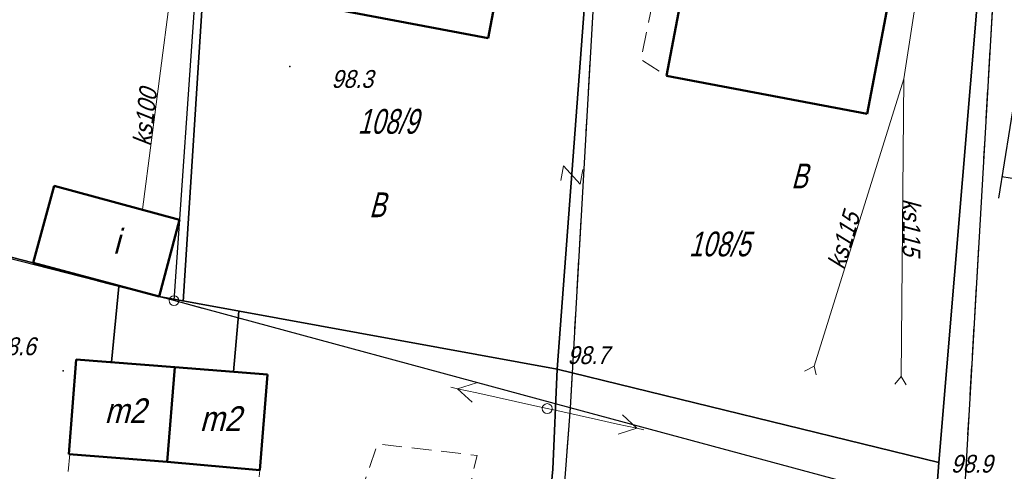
# Model space of a CAD drawing. Extents: x 6530721 to 6531385, y 5978377 to 5979143.
# Tile 29 of 146: x 6530826 to 6530876, y 5978897 to 5978920. Entities that reach past the tile are written whole.
import ezdxf
from ezdxf.enums import TextEntityAlignment as Align

# ---------------------------------------------------------------- set-up
doc = ezdxf.new("R2010")
doc.units = 0
for name, pattern in [('AB_rokocin 2014-08-13 AC2004$0$1.0_0.5', [1.5, 1, -0.5]), ('AB_rokocin 2014-08-13 AC2004$0$l217_500', [2, 1.5, -0.5]), ('AB_rokocin 2014-08-13 AC2004$0$l219_500', [0]), ('AB_rokocin 2014-08-13 AC2004$0$mz1.0_0.5', [1.5, 1, -0.5])]:
    doc.linetypes.add(name, pattern=pattern)
for name, color, linetype, lineweight in [('AB-wymiarowa', 7, 'Continuous', 30), ('AB_rokocin 2014-08-13 AC2004$0$202-Punkt graniczny stabilizowany trwale', 7, 'Continuous', 18), ('AB_rokocin 2014-08-13 AC2004$0$203-Punkt załamania granicy działki nie stabilizowany', 7, 'Continuous', 18), ('AB_rokocin 2014-08-13 AC2004$0$209-Opis konturu klasyfikacyjnego', 7, 'Continuous', 18), ('AB_rokocin 2014-08-13 AC2004$0$211-Nr działki', 7, 'Continuous', 18), ('AB_rokocin 2014-08-13 AC2004$0$217-Granica konturu klasyfikcyjnego', 7, 'Continuous', 18), ('AB_rokocin 2014-08-13 AC2004$0$219-Linia granicy', 7, 'Continuous', 18), ('AB_rokocin 2014-08-13 AC2004$0$312-Budynek', 7, 'Continuous', 18), ('AB_rokocin 2014-08-13 AC2004$0$312-Numer ewidencyjny budynku-Atr124', 7, 'Continuous', 18), ('AB_rokocin 2014-08-13 AC2004$0$346-Wiata obrys', 7, 'Continuous', 18), ('AB_rokocin 2014-08-13 AC2004$0$510-Podpora jednosłupowa symb.-SEPOW', 7, 'Continuous', 18), ('AB_rokocin 2014-08-13 AC2004$0$991-Przehaczenie', 7, 'Continuous', 18), ('AB_rokocin 2014-08-13 AC2004$0$chodnik (powierzchnia)', 7, 'Continuous', 18), ('AB_rokocin 2014-08-13 AC2004$0$ogrodzenie trwałe (linia)', 7, 'Continuous', 18), ('AB_rokocin 2014-08-13 AC2004$0$ogrodzenie trwałe (powierzchnia)', 7, 'Continuous', 18), ('AB_rokocin 2014-08-13 AC2004$0$przewód elektroenergetyczny niskiego napięcia (linia)-SEPOW - symbol', 7, 'Continuous', 18), ('AB_rokocin 2014-08-13 AC2004$0$przewód kanalizacyjny (linia)-SK', 7, 'Continuous', 18), ('AB_rokocin 2014-08-13 AC2004$0$przewód kanalizacyjny (linia)-SK-Atr1', 7, 'Continuous', 18), ('AB_rokocin 2014-08-13 AC2004$0$punkt wysokościowy naturalny', 7, 'Continuous', 18), ('AB_rokocin 2014-08-13 AC2004$0$punkt wysokościowy naturalny-Atr2', 7, 'Continuous', 18)]:
    doc.layers.add(name, color=color, linetype=linetype, lineweight=lineweight)
doc.layers.add('gaPionowe', color=7, linetype='Continuous')
doc.styles.add('AB_rokocin 2014-08-13 AC2004$0$Standard', font='txt')
doc.linetypes.add('AB_rokocin 2014-08-13 AC2004$0$902-500', pattern='A,3.75,0,[1,ksztalty.shx,S=0.5,R=0,X=0,Y=0],3.75', length=7.5)

# ---------------------------------------------------------------- blocks, each defined once
blk = doc.blocks.new('gaVScolumn3')
at = {"color": 0, "linetype": 'ByBlock', "lineweight": -2}
for p, q in [((-500, 0), (-500, 850)), ((500, 0), (500, 850)), ((-724.7, 0), (724.7, 0))]:
    blk.add_line(p, q, dxfattribs=at)
blk.add_point((0, 850), dxfattribs=at)
blk = doc.blocks.new('AB_rokocin 2014-08-13 AC2004$0$PW01')
at = {"linetype": 'Continuous', "lineweight": 13}
h = blk.add_hatch(color=0, dxfattribs=at)
edge = h.paths.add_edge_path()
edge.add_arc((0, 0), 0.045, 0, 360)
blk = doc.blocks.new('AB_rokocin 2014-08-13 AC2004$0$510')
at = {"color": 0, "linetype": 'Continuous', "lineweight": 0}
blk.add_circle((0, 0), 0.25, dxfattribs=at)
blk = doc.blocks.new('AB_rokocin 2014-08-13 AC2004$0$991')
at = {"color": 0, "linetype": 'Continuous', "lineweight": 0}
for p, q in [((-0.375, 0.5), (0.375, 0.5)), ((-0.375, -0.5), (0.375, 0.5)), ((-0.375, -0.5), (0.375, -0.5))]:
    blk.add_line(p, q, dxfattribs=at)
blk = doc.blocks.new('AB_rokocin 2014-08-13 AC2004$0$PE04')
at = {"color": 0, "linetype": 'Continuous', "lineweight": 13}
for p, q in [((4.65, 0), (3.784, 0.5)), ((0.65, 0), (0, 0)), ((0.65, 0), (1.65, 0)), ((1.65, 0), (2.65, 0)), ((2.65, 0), (3.65, 0)), ((3.65, 0), (4.65, 0)), ((4.65, 0), (3.784, -0.5)), ((4.65, 0), (5, 0))]:
    blk.add_line(p, q, dxfattribs=at)
blk = doc.blocks.new('AB_rokocin 2014-08-13 AC2004$0$202')
at = {"color": 0, "linetype": 'Continuous', "lineweight": 0}
blk.add_circle((0, 0), 0.25, dxfattribs=at)
blk = doc.blocks.new('AB_rokocin 2014-08-13 AC2004$0$203')
at = {"linetype": 'Continuous', "lineweight": 0}
h = blk.add_hatch(color=0, dxfattribs=at)
edge = h.paths.add_edge_path()
edge.add_arc((0, 0), 0.045, 0, 360)
blk = doc.blocks.new('AB_rokocin 2014-08-13 AC2004')
at = {"layer": 'AB_rokocin 2014-08-13 AC2004$0$217-Granica konturu klasyfikcyjnego', "color": 3, "linetype": 'AB_rokocin 2014-08-13 AC2004$0$l217_500', "lineweight": 18, "flags": 128}
for points in [[(6530833.83, 5978905.88), (6530836.09, 5978938.41)], [(6530833.83, 5978905.88), (6530836.09, 5978938.41)], [(6530853.88, 5978900.46), (6530855.81, 5978934.09)], [(6530853.88, 5978900.46), (6530855.81, 5978934.09)], [(6530873.77, 5978895.1), (6530875.8, 5978930.14)], [(6530873.77, 5978895.1), (6530875.8, 5978930.14)], [(6530814.46, 5978910.83), (6530833.83, 5978905.88)], [(6530814.46, 5978910.83), (6530833.83, 5978905.88)], [(6530833.83, 5978905.88), (6530853.88, 5978900.46)], [(6530833.83, 5978905.88), (6530853.88, 5978900.46)], [(6530851.43, 5978868.37), (6530853.88, 5978900.46)], [(6530851.43, 5978868.37), (6530853.88, 5978900.46)], [(6530853.88, 5978900.46), (6530873.77, 5978895.1)], [(6530853.88, 5978900.46), (6530873.77, 5978895.1)]]:
    blk.add_lwpolyline(points, dxfattribs=at)
at = {"layer": 'AB_rokocin 2014-08-13 AC2004$0$219-Linia granicy', "color": 92, "linetype": 'AB_rokocin 2014-08-13 AC2004$0$l219_500', "lineweight": 30, "flags": 128}
for points in [[(6530836.09, 5978938.41), (6530833.83, 5978905.88)], [(6530836.09, 5978938.41), (6530833.83, 5978905.88)], [(6530855.81, 5978934.09), (6530853.88, 5978900.46)], [(6530855.81, 5978934.09), (6530853.88, 5978900.46)], [(6530875.8, 5978930.14), (6530873.77, 5978895.1)], [(6530875.8, 5978930.14), (6530873.77, 5978895.1)], [(6530833.83, 5978905.88), (6530814.46, 5978910.83)], [(6530833.83, 5978905.88), (6530814.46, 5978910.83)], [(6530853.88, 5978900.46), (6530833.83, 5978905.88)], [(6530853.88, 5978900.46), (6530833.83, 5978905.88)], [(6530853.88, 5978900.46), (6530851.43, 5978868.37)], [(6530853.88, 5978900.46), (6530851.43, 5978868.37)], [(6530873.77, 5978895.1), (6530853.88, 5978900.46)], [(6530873.77, 5978895.1), (6530853.88, 5978900.46)]]:
    blk.add_lwpolyline(points, dxfattribs=at)
at = {"layer": 'AB_rokocin 2014-08-13 AC2004$0$312-Budynek', "color": 250, "linetype": 'Continuous', "lineweight": 50, "flags": 128}
for points in [[(6530851.45, 5978928.24), (6530849.73, 5978919.15)], [(6530858.75, 5978917.25), (6530860.37, 5978925.77)], [(6530870.76, 5978925.01), (6530868.92, 5978915.32)], [(6530849.73, 5978919.15), (6530840.25, 5978920.94)], [(6530868.92, 5978915.32), (6530858.75, 5978917.25)], [(6530826.71, 5978907.79), (6530827.76, 5978911.69)], [(6530827.76, 5978911.69), (6530834.11, 5978909.97)], [(6530834.11, 5978909.97), (6530833.08, 5978906.08)], [(6530833.08, 5978906.08), (6530826.71, 5978907.79)], [(6530828.51, 5978898.12), (6530828.88, 5978902.91)], [(6530828.88, 5978902.91), (6530833.87, 5978902.51)], [(6530833.87, 5978902.51), (6530833.49, 5978897.72)], [(6530833.49, 5978897.72), (6530833.87, 5978902.51)], [(6530833.87, 5978902.51), (6530838.56, 5978902.14)], [(6530838.56, 5978902.14), (6530838.18, 5978897.31)], [(6530833.49, 5978897.72), (6530828.51, 5978898.12)], [(6530838.18, 5978897.31), (6530833.49, 5978897.72)]]:
    blk.add_lwpolyline(points, dxfattribs=at)
at = {"layer": 'AB_rokocin 2014-08-13 AC2004$0$346-Wiata obrys', "color": 7, "linetype": 'AB_rokocin 2014-08-13 AC2004$0$1.0_0.5', "lineweight": 18, "flags": 128}
blk.add_lwpolyline([(6530828.55, 5978898.12), (6530838.18, 5978897.31), (6530837.86, 5978894.5), (6530828.32, 5978895.31)], close=True, dxfattribs=at)
at = {"layer": 'AB_rokocin 2014-08-13 AC2004$0$chodnik (powierzchnia)', "color": 252, "linetype": 'AB_rokocin 2014-08-13 AC2004$0$mz1.0_0.5', "lineweight": 18, "flags": 128}
for points in [[(6530861.54, 5978933.8), (6530861.1, 5978933.18), (6530860.33, 5978932.12), (6530857.47, 5978918.07), (6530858.75, 5978917.25)], [(6530837.86, 5978894.5), (6530842.27, 5978893.27), (6530844.13, 5978898.63), (6530849.17, 5978898.05), (6530847.46, 5978890.89), (6530848.51, 5978885.2)]]:
    blk.add_lwpolyline(points, dxfattribs=at)
at = {"layer": 'AB_rokocin 2014-08-13 AC2004$0$ogrodzenie trwałe (linia)', "color": 252, "linetype": 'AB_rokocin 2014-08-13 AC2004$0$902-500', "lineweight": 35, "flags": 128}
for points in [[(6530826.71, 5978907.79), (6530814.46, 5978910.94), (6530816.82, 5978942.5), (6530831.86, 5978939.76), (6530835.4, 5978939.1), (6530836.42, 5978938.97), (6530843.02, 5978937.6), (6530846.7, 5978936.87), (6530847.78, 5978936.64), (6530851.32, 5978935.93), (6530855.67, 5978934.99)], [(6530836.42, 5978938.97), (6530834.3, 5978905.83)], [(6530875.35, 5978931.18), (6530872.55, 5978897.7), (6530853.23, 5978902.42), (6530855.67, 5978934.99), (6530861.54, 5978933.8), (6530865.4, 5978933.05), (6530867.3, 5978932.68), (6530868.45, 5978932.42)], [(6530853.23, 5978902.42), (6530833.08, 5978906.08)], [(6530813.59, 5978879.54), (6530818.49, 5978878.22), (6530820.63, 5978879.6), (6530825.13, 5978878.41), (6530825.95, 5978877.01), (6530826.38, 5978876.13), (6530840.09, 5978873.33), (6530841.04, 5978872.71), (6530844.38, 5978871.32), (6530847.35, 5978870.64), (6530850.36, 5978869.81), (6530853.01, 5978897.36), (6530853.23, 5978902.42)], [(6530872.55, 5978897.7), (6530870.06, 5978864.54), (6530865.3, 5978865.72), (6530862.17, 5978866.57), (6530859.93, 5978867.1), (6530859.73, 5978867.16), (6530859.02, 5978867.35), (6530850.36, 5978869.81)]]:
    blk.add_lwpolyline(points, dxfattribs=at)
at = {"layer": 'AB_rokocin 2014-08-13 AC2004$0$ogrodzenie trwałe (powierzchnia)', "color": 7, "linetype": 'Continuous', "lineweight": 35, "flags": 128}
for points in [[(6530830.66, 5978902.76), (6530831.04, 5978906.6)], [(6530836.85, 5978902.28), (6530837.12, 5978905.34)]]:
    blk.add_lwpolyline(points, dxfattribs=at)
at = {"layer": 'AB_rokocin 2014-08-13 AC2004$0$przewód kanalizacyjny (linia)-SK', "color": 34, "linetype": 'Continuous', "lineweight": 18, "flags": 128}
for points in [[(6530832.23, 5978910.48), (6530835.43, 5978935.05), (6530833.56, 5978935.44)], [(6530866.24, 5978902.57), (6530870.77, 5978917.1), (6530872.6, 5978928.91)], [(6530870.64, 5978902.04), (6530870.77, 5978917.1)], [(6530865.75, 5978902.32), (6530866.24, 5978902.57), (6530866.34, 5978902.13)], [(6530870.32, 5978901.65), (6530870.64, 5978902.04), (6530870.89, 5978901.62)]]:
    blk.add_lwpolyline(points, dxfattribs=at)
at = {"layer": 'AB_rokocin 2014-08-13 AC2004$0$202-Punkt graniczny stabilizowany trwale', "color": 7, "linetype": 'Continuous', "lineweight": 18, "rotation": 171.887}
blk.add_blockref('AB_rokocin 2014-08-13 AC2004$0$202', (6530833.83, 5978905.88), dxfattribs=at)
at = {"layer": 'AB_rokocin 2014-08-13 AC2004$0$203-Punkt załamania granicy działki nie stabilizowany', "color": 7, "linetype": 'Continuous', "lineweight": 18, "rotation": 171.887}
blk.add_blockref('AB_rokocin 2014-08-13 AC2004$0$203', (6530853.88, 5978900.46), dxfattribs=at)
at = {"layer": 'AB_rokocin 2014-08-13 AC2004$0$510-Podpora jednosłupowa symb.-SEPOW', "color": 7, "linetype": 'Continuous', "lineweight": 18}
blk.add_blockref('AB_rokocin 2014-08-13 AC2004$0$510', (6530852.72, 5978900.42), dxfattribs=at)
at = {"layer": 'AB_rokocin 2014-08-13 AC2004$0$991-Przehaczenie', "color": 7, "linetype": 'Continuous', "lineweight": 18, "rotation": 79.344}
blk.add_blockref('AB_rokocin 2014-08-13 AC2004$0$991', (6530853.97, 5978912.23), dxfattribs=at)
at = {"layer": 'AB_rokocin 2014-08-13 AC2004$0$przewód elektroenergetyczny niskiego napięcia (linia)-SEPOW - symbol', "color": 1, "linetype": 'Continuous', "lineweight": 18}
for rotation in [167.52, 347.6549999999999]:
    blk.add_blockref('AB_rokocin 2014-08-13 AC2004$0$PE04', (6530852.72, 5978900.42), dxfattribs=dict(at, rotation=rotation))
at = {"layer": 'AB_rokocin 2014-08-13 AC2004$0$punkt wysokościowy naturalny', "color": 7, "linetype": 'Continuous', "lineweight": 13}
for p in [(6530839.69, 5978917.72), (6530853.23, 5978902.42), (6530828.22, 5978902.33), (6530872.55, 5978897.7)]:
    blk.add_blockref('AB_rokocin 2014-08-13 AC2004$0$PW01', p, dxfattribs=at)
at = {"layer": 'AB_rokocin 2014-08-13 AC2004$0$209-Opis konturu klasyfikacyjnego', "color": 3, "linetype": 'Continuous', "lineweight": 20, "style": 'AB_rokocin 2014-08-13 AC2004$0$Standard', "oblique": 15, "width": 0.741}
for p in [(6530865.07, 5978911.56), (6530843.71, 5978910.1)]:
    blk.add_text('B', height=1.25, dxfattribs=at).set_placement(p)
at = {"layer": 'AB_rokocin 2014-08-13 AC2004$0$211-Nr działki', "color": 92, "linetype": 'Continuous', "lineweight": 30, "style": 'AB_rokocin 2014-08-13 AC2004$0$Standard', "oblique": 15}
for s, width, p in [('108/9', 0.731, (6530843.13, 5978914.32)), ('108/5', 0.741, (6530859.89, 5978908.12))]:
    blk.add_text(s, height=1.25, dxfattribs=dict(at, width=width)).set_placement(p)
at = {"layer": 'AB_rokocin 2014-08-13 AC2004$0$312-Numer ewidencyjny budynku-Atr124', "color": 7, "linetype": 'ByBlock', "lineweight": 20, "style": 'AB_rokocin 2014-08-13 AC2004$0$Standard', "oblique": 15, "width": 0.896}
for s, p in [('i', (6530830.91, 5978908.88)), ('m2', (6530831.35, 5978900.31)), ('m2', (6530836.17, 5978899.91))]:
    blk.add_text(s, height=1.25, dxfattribs=at).set_placement(p, align=Align.MIDDLE_CENTER)
at = {"layer": 'AB_rokocin 2014-08-13 AC2004$0$przewód kanalizacyjny (linia)-SK-Atr1', "color": 34, "linetype": 'ByBlock', "lineweight": 20, "style": 'AB_rokocin 2014-08-13 AC2004$0$Standard', "oblique": 15, "width": 0.9}
for s, rotation, p in [('ks100', 83.246, (6530832.64, 5978913.67)), ('ks115', 270, (6530870.71, 5978911.04)), ('ks115', 73.229, (6530867.74, 5978907.41))]:
    blk.add_text(s, height=0.9, rotation=rotation, dxfattribs=at).set_placement(p)
at = {"layer": 'AB_rokocin 2014-08-13 AC2004$0$punkt wysokościowy naturalny-Atr2', "color": 252, "linetype": 'ByBlock', "lineweight": 20, "style": 'AB_rokocin 2014-08-13 AC2004$0$Standard', "oblique": 15, "width": 0.9}
for s, p in [('98.3', (6530841.8, 5978916.64)), ('98.6', (6530824.72, 5978903.12)), ('98.7', (6530853.74, 5978902.67)), ('98.9', (6530873.15, 5978897.18))]:
    blk.add_text(s, height=0.9, dxfattribs=at).set_placement(p)

msp = doc.modelspace()

# ---------------------------------------------------------------- block references
at = {"layer": 'AB-wymiarowa'}
msp.add_blockref('AB_rokocin 2014-08-13 AC2004', (0, 0), dxfattribs=at)

# ---------------------------------------------------------------- next in the draw order: block references
at = {"layer": 'gaPionowe', "xscale": 0.005, "yscale": 0.005, "zscale": 0.005, "rotation": 260.8286410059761}
msp.add_blockref('gaVScolumn3', (6530876.133, 5978914.632), dxfattribs=at)

doc.saveas('drawing.dxf')
